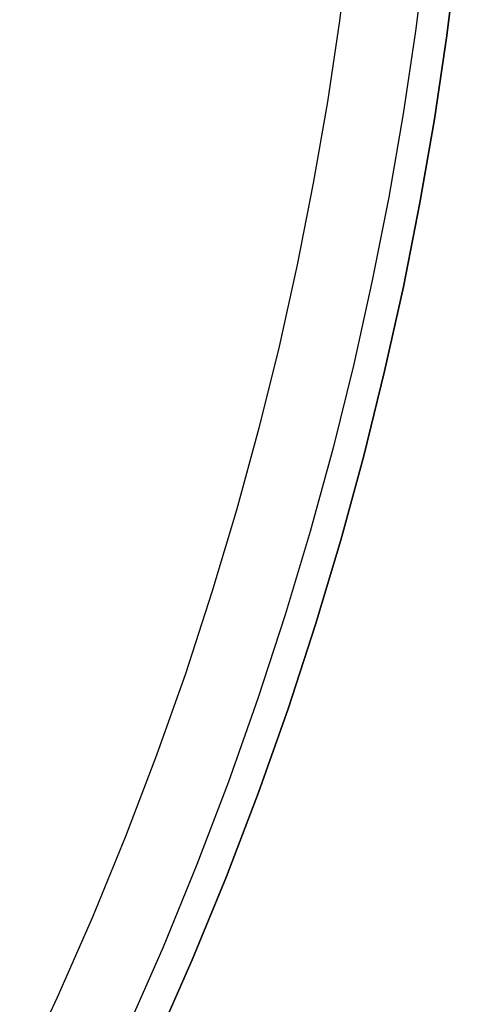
# Model space of a CAD drawing. Header units: millimetres. Extents: x -104 to 128, y -124 to 124.
# Tile 248 of 256: x 87 to 100, y -40 to -13. Entities that reach past the tile are written whole.
import ezdxf

# ---------------------------------------------------------------- set-up
doc = ezdxf.new("R2010")
doc.units = ezdxf.units.MM
doc.header["$MEASUREMENT"] = 0
doc.layers.add('Predefinito', color=5, linetype='Continuous')

msp = doc.modelspace()

# ---------------------------------------------------------------- linework, layer by layer
at = {"layer": 'Predefinito'}
for points in [[(96.604, 0), (96.58, -2.153), (96.507, -4.324), (96.385, -6.512), (96.211, -8.716), (95.986, -10.933), (95.706, -13.162), (95.373, -15.402), (94.984, -17.65), (94.539, -19.905), (94.037, -22.165), (93.478, -24.427), (92.859, -26.69), (92.182, -28.952), (91.446, -31.21), (90.649, -33.462), (89.793, -35.705), (88.877, -37.938), (87.9, -40.159), (86.864, -42.364)], [(98.725, 0), (98.701, -2.2), (98.626, -4.419), (98.501, -6.655), (98.324, -8.906), (98.093, -11.172), (97.808, -13.45), (97.467, -15.739), (97.07, -18.036), (96.615, -20.341), (96.103, -22.65), (95.53, -24.962), (94.899, -27.274), (94.207, -29.585), (93.454, -31.892), (92.641, -34.193), (91.766, -36.486), (90.829, -38.768), (89.831, -41.037)], [(99.604, 0), (99.579, -2.22), (99.504, -4.458), (99.378, -6.714), (99.199, -8.985), (98.966, -11.271), (98.679, -13.57), (98.335, -15.879), (97.934, -18.196), (97.475, -20.521), (96.958, -22.851), (96.381, -25.183), (95.744, -27.516), (95.045, -29.847), (94.286, -32.175), (93.465, -34.496), (92.582, -36.809), (91.638, -39.112), (90.631, -41.401)], [(90.631, -41.401), (91.638, -39.112), (92.582, -36.809), (93.465, -34.496), (94.286, -32.175), (95.045, -29.847), (95.744, -27.516), (96.381, -25.183), (96.958, -22.851), (97.475, -20.521), (97.934, -18.196), (98.335, -15.879), (98.679, -13.57), (98.966, -11.271), (99.199, -8.985), (99.378, -6.714), (99.504, -4.458), (99.579, -2.22), (99.604, 0)], [(99.604, 0), (99.579, -2.22), (99.504, -4.458), (99.378, -6.714), (99.199, -8.985), (98.966, -11.271), (98.679, -13.57), (98.335, -15.879), (97.934, -18.196), (97.475, -20.521), (96.958, -22.851), (96.381, -25.183), (95.744, -27.516), (95.045, -29.847), (94.286, -32.175), (93.465, -34.496), (92.582, -36.809), (91.638, -39.112), (90.631, -41.401)]]:
    msp.add_lwpolyline(points, dxfattribs=at)

doc.saveas('drawing.dxf')
